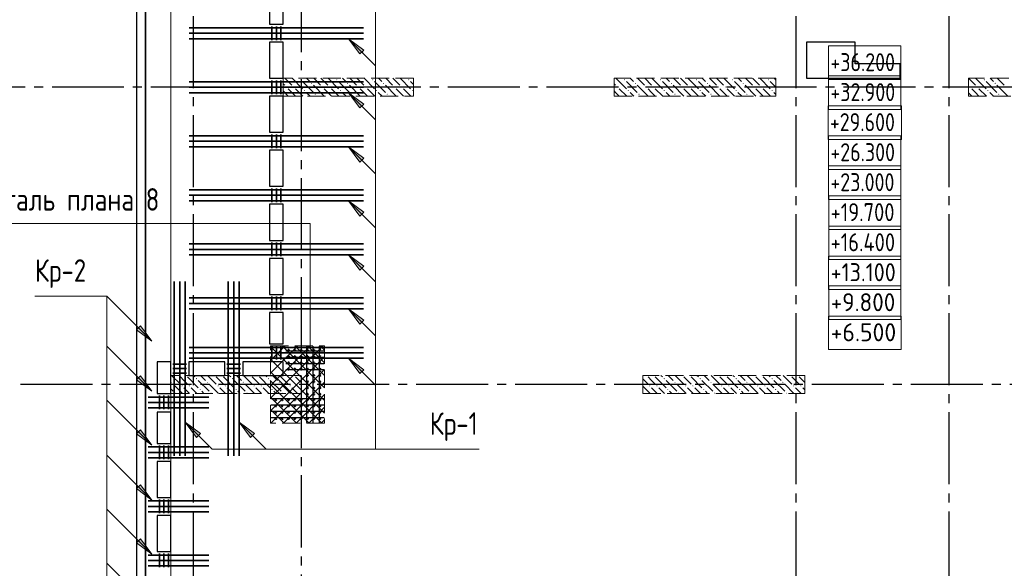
# Model space of a CAD drawing. Header units: millimetres. Extents: x 0 to 43617, y 0 to 59400.
# Tile 8 of 31: x 5995 to 16943, y 30388 to 36481. Entities that reach past the tile are written whole.
import ezdxf

# ---------------------------------------------------------------- set-up
doc = ezdxf.new("R2010")
doc.units = ezdxf.units.MM
doc.linetypes.add('______2', pattern=[270, 200, -70])
doc.linetypes.add('______5', pattern=[1100, 800, -100, 100, -100])
for name, color, linetype, lineweight in [('S1 Стержни арматуры фон', 7, 'Continuous', 25), ('Standard', 7, 'Continuous', 25), ('Вспомогательная арматура', 7, 'Continuous', 25), ('Высотные отметки', 7, 'Continuous', 25), ('ЖБ Пилон', 180, 'Continuous', 25), ('Оси', 40, '______5', 18), ('Позиционная метка номер позиции', 7, 'Continuous', 13), ('Поперечная арматура', 7, 'Continuous', 25), ('Поперечное армирование AW фон', 7, 'Continuous', 25), ('Примечания', 7, 'Continuous', 25)]:
    doc.layers.add(name, color=color, linetype=linetype, lineweight=lineweight)
doc.layers.add('ЖБ Перекрытие верхний уровень', color=7, linetype='Continuous', lineweight=25, true_color=0xe0e0ff)
doc.styles.add('GOST 2.304-81', font='txt')

msp = doc.modelspace()

# ---------------------------------------------------------------- hatches: boundary and pattern name
at = {"layer": 'ЖБ Пилон', "linetype": 'Continuous', "lineweight": 18, "transparency": 33554687}
for points in [[(9114, 35813), (9121, 35820), (9127, 35813), (9121, 35807)], [(9514, 35813), (9521, 35820), (9527, 35813), (9521, 35807)], [(9914, 35813), (9921, 35820), (9927, 35813), (9921, 35807)], [(10314, 35813), (10321, 35820), (10327, 35813), (10321, 35807)], [(12714, 35813), (12721, 35820), (12727, 35813), (12721, 35807)], [(13114, 35813), (13121, 35820), (13127, 35813), (13121, 35807)], [(13514, 35813), (13521, 35820), (13527, 35813), (13521, 35807)], [(13914, 35813), (13921, 35820), (13927, 35813), (13921, 35807)], [(14314, 35813), (14321, 35820), (14327, 35813), (14321, 35807)], [(16714, 35813), (16721, 35820), (16727, 35813), (16721, 35807)], [(8954, 35733), (8961, 35740), (8967, 35733), (8961, 35727)], [(9034, 35733), (9041, 35740), (9047, 35733), (9041, 35727)], [(9154, 35693), (9161, 35700), (9167, 35693), (9161, 35687)], [(9234, 35773), (9241, 35780), (9247, 35773), (9241, 35767)], [(9354, 35733), (9361, 35740), (9367, 35733), (9361, 35727)], [(9434, 35733), (9441, 35740), (9447, 35733), (9441, 35727)], [(9554, 35693), (9561, 35700), (9567, 35693), (9561, 35687)], [(9634, 35773), (9641, 35780), (9647, 35773), (9641, 35767)], [(9754, 35733), (9761, 35740), (9767, 35733), (9761, 35727)], [(9834, 35733), (9841, 35740), (9847, 35733), (9841, 35727)], [(9954, 35693), (9961, 35700), (9967, 35693), (9961, 35687)], [(10034, 35773), (10041, 35780), (10047, 35773), (10041, 35767)], [(10154, 35733), (10161, 35740), (10167, 35733), (10161, 35727)], [(10234, 35733), (10241, 35740), (10247, 35733), (10241, 35727)], [(10354, 35693), (10361, 35700), (10367, 35693), (10361, 35687)], [(12634, 35733), (12641, 35740), (12647, 35733), (12641, 35727)], [(12754, 35693), (12761, 35700), (12767, 35693), (12761, 35687)], [(12834, 35773), (12841, 35780), (12847, 35773), (12841, 35767)], [(12954, 35733), (12961, 35740), (12967, 35733), (12961, 35727)], [(13034, 35733), (13041, 35740), (13047, 35733), (13041, 35727)], [(13154, 35693), (13161, 35700), (13167, 35693), (13161, 35687)], [(13234, 35773), (13241, 35780), (13247, 35773), (13241, 35767)], [(13354, 35733), (13361, 35740), (13367, 35733), (13361, 35727)], [(13434, 35733), (13441, 35740), (13447, 35733), (13441, 35727)], [(13554, 35693), (13561, 35700), (13567, 35693), (13561, 35687)], [(13634, 35773), (13641, 35780), (13647, 35773), (13641, 35767)], [(13754, 35733), (13761, 35740), (13767, 35733), (13761, 35727)], [(13834, 35733), (13841, 35740), (13847, 35733), (13841, 35727)], [(13954, 35693), (13961, 35700), (13967, 35693), (13961, 35687)], [(14034, 35773), (14041, 35780), (14047, 35773), (14041, 35767)], [(14154, 35733), (14161, 35740), (14167, 35733), (14161, 35727)], [(14234, 35733), (14241, 35740), (14247, 35733), (14241, 35727)], [(14354, 35693), (14361, 35700), (14367, 35693), (14361, 35687)], [(16554, 35733), (16561, 35740), (16567, 35733), (16561, 35727)], [(16634, 35733), (16641, 35740), (16647, 35733), (16641, 35727)], [(16754, 35693), (16761, 35700), (16767, 35693), (16761, 35687)], [(16834, 35773), (16841, 35780), (16847, 35773), (16841, 35767)], [(9274, 35653), (9281, 35660), (9287, 35653), (9281, 35647)], [(9674, 35653), (9681, 35660), (9687, 35653), (9681, 35647)], [(10074, 35653), (10081, 35660), (10087, 35653), (10081, 35647)], [(12874, 35653), (12881, 35660), (12887, 35653), (12881, 35647)], [(13274, 35653), (13281, 35660), (13287, 35653), (13281, 35647)], [(13674, 35653), (13681, 35660), (13687, 35653), (13681, 35647)], [(14074, 35653), (14081, 35660), (14087, 35653), (14081, 35647)], [(16874, 35653), (16881, 35660), (16887, 35653), (16881, 35647)], [(7764, 32530), (7761, 32527), (7758, 32530)], [(7844, 32530), (7841, 32527), (7838, 32530)], [(8164, 32530), (8161, 32527), (8158, 32530)], [(8244, 32530), (8241, 32527), (8238, 32530)], [(8564, 32530), (8561, 32527), (8558, 32530)], [(8644, 32530), (8641, 32527), (8638, 32530)], [(8964, 32530), (8961, 32527), (8958, 32530)], [(9044, 32530), (9041, 32527), (9038, 32530)], [(12964, 32530), (12961, 32527), (12958, 32530)], [(13044, 32530), (13041, 32527), (13038, 32530)], [(13364, 32530), (13361, 32527), (13358, 32530)], [(13444, 32530), (13441, 32527), (13438, 32530)], [(13764, 32530), (13761, 32527), (13758, 32530)], [(13844, 32530), (13841, 32527), (13838, 32530)], [(14164, 32530), (14161, 32527), (14158, 32530)], [(14244, 32530), (14241, 32527), (14238, 32530)], [(14564, 32530), (14561, 32527), (14558, 32530)], [(14644, 32530), (14641, 32527), (14638, 32530)], [(7674, 32453), (7681, 32460), (7687, 32453), (7681, 32447)], [(7794, 32413), (7801, 32420), (7807, 32413), (7801, 32407)], [(7874, 32413), (7881, 32420), (7887, 32413), (7881, 32407)], [(7954, 32493), (7961, 32500), (7967, 32493), (7961, 32487)], [(8074, 32453), (8081, 32460), (8087, 32453), (8081, 32447)], [(8194, 32413), (8201, 32420), (8207, 32413), (8201, 32407)], [(8274, 32413), (8281, 32420), (8287, 32413), (8281, 32407)], [(8354, 32493), (8361, 32500), (8367, 32493), (8361, 32487)], [(8474, 32453), (8481, 32460), (8487, 32453), (8481, 32447)], [(8594, 32413), (8601, 32420), (8607, 32413), (8601, 32407)], [(8674, 32413), (8681, 32420), (8687, 32413), (8681, 32407)], [(8754, 32493), (8761, 32500), (8767, 32493), (8761, 32487)], [(8874, 32453), (8881, 32460), (8887, 32453), (8881, 32447)], [(8994, 32413), (9001, 32420), (9007, 32413), (9001, 32407)], [(9074, 32413), (9081, 32420), (9087, 32413), (9081, 32407)], [(12994, 32413), (13001, 32420), (13007, 32413), (13001, 32407)], [(13074, 32413), (13081, 32420), (13087, 32413), (13081, 32407)], [(13154, 32493), (13161, 32500), (13167, 32493), (13161, 32487)], [(13274, 32453), (13281, 32460), (13287, 32453), (13281, 32447)], [(13394, 32413), (13401, 32420), (13407, 32413), (13401, 32407)], [(13474, 32413), (13481, 32420), (13487, 32413), (13481, 32407)], [(13554, 32493), (13561, 32500), (13567, 32493), (13561, 32487)], [(13674, 32453), (13681, 32460), (13687, 32453), (13681, 32447)], [(13794, 32413), (13801, 32420), (13807, 32413), (13801, 32407)], [(13874, 32413), (13881, 32420), (13887, 32413), (13881, 32407)], [(13954, 32493), (13961, 32500), (13967, 32493), (13961, 32487)], [(14074, 32453), (14081, 32460), (14087, 32453), (14081, 32447)], [(14194, 32413), (14201, 32420), (14207, 32413), (14201, 32407)], [(14274, 32413), (14281, 32420), (14287, 32413), (14281, 32407)], [(14354, 32493), (14361, 32500), (14367, 32493), (14361, 32487)], [(14474, 32453), (14481, 32460), (14487, 32453), (14481, 32447)], [(14594, 32413), (14601, 32420), (14607, 32413), (14601, 32407)], [(14674, 32413), (14681, 32420), (14687, 32413), (14681, 32407)], [(7714, 32333), (7721, 32340), (7727, 32333), (7724, 32330), (7718, 32330)], [(7994, 32373), (8001, 32380), (8007, 32373), (8001, 32367)], [(8114, 32333), (8121, 32340), (8127, 32333), (8124, 32330), (8118, 32330)], [(8394, 32373), (8401, 32380), (8407, 32373), (8401, 32367)], [(8514, 32333), (8521, 32340), (8527, 32333), (8524, 32330), (8518, 32330)], [(8794, 32373), (8801, 32380), (8807, 32373), (8801, 32367)], [(8914, 32333), (8921, 32340), (8927, 32333), (8924, 32330), (8918, 32330)], [(12924, 32337), (12927, 32333), (12924, 32330), (12924, 32330)], [(13194, 32373), (13201, 32380), (13207, 32373), (13201, 32367)], [(13314, 32333), (13321, 32340), (13327, 32333), (13324, 32330), (13318, 32330)], [(13594, 32373), (13601, 32380), (13607, 32373), (13601, 32367)], [(13714, 32333), (13721, 32340), (13727, 32333), (13724, 32330), (13718, 32330)], [(13994, 32373), (14001, 32380), (14007, 32373), (14001, 32367)], [(14114, 32333), (14121, 32340), (14127, 32333), (14124, 32330), (14118, 32330)], [(14394, 32373), (14401, 32380), (14407, 32373), (14401, 32367)], [(14514, 32333), (14521, 32340), (14527, 32333), (14524, 32330), (14518, 32330)]]:
    msp.add_hatch(color=7, dxfattribs=at).paths.add_polyline_path(points, flags=16)
at = {"layer": 'Позиционная метка номер позиции', "linetype": 'Continuous', "lineweight": 13, "transparency": 33554687}
for points in [[(9778, 36100), (9651, 36270), (9820, 36143)], [(9778, 35500), (9651, 35670), (9820, 35543)], [(9778, 34900), (9651, 35070), (9820, 34943)], [(9778, 34300), (9651, 34470), (9820, 34343)], [(9778, 33700), (9651, 33870), (9820, 33743)], [(9778, 33100), (9651, 33270), (9820, 33143)], [(7337, 33080), (7464, 32910), (7294, 33037)], [(9778, 32550), (9651, 32720), (9820, 32593)], [(9778, 32550), (9651, 32720), (9820, 32593)], [(7337, 32525), (7464, 32355), (7294, 32482)], [(7961, 31840), (7834, 32010), (8004, 31883)], [(7961, 31840), (7834, 32010), (8004, 31883)], [(8561, 31840), (8434, 32010), (8604, 31883)], [(7337, 31925), (7464, 31755), (7294, 31882)], [(7337, 31315), (7464, 31145), (7294, 31272)], [(7337, 30715), (7464, 30545), (7294, 30672)]]:
    msp.add_hatch(color=7, dxfattribs=at).paths.add_polyline_path(points, flags=16)

# ---------------------------------------------------------------- linework, layer by layer
at = {"layer": 'S1 Стержни арматуры фон', "color": 7, "linetype": 'Continuous', "lineweight": 35, "transparency": 33554687}
for p, q in [((7880, 36390), (9818, 36390)), ((7880, 36390), (9818, 36390)), ((7880, 36330), (9818, 36330)), ((7880, 36330), (9818, 36330)), ((7880, 36270), (9818, 36270)), ((7880, 36270), (9818, 36270)), ((7880, 35790), (9818, 35790)), ((7880, 35790), (9818, 35790)), ((7880, 35730), (9818, 35730)), ((7880, 35730), (9818, 35730)), ((7880, 35670), (9818, 35670)), ((7880, 35670), (9818, 35670)), ((7880, 35190), (9818, 35190)), ((7880, 35190), (9818, 35190)), ((7880, 35130), (9818, 35130)), ((7880, 35130), (9818, 35130)), ((7880, 35070), (9818, 35070)), ((7880, 35070), (9818, 35070)), ((7880, 34590), (9818, 34590)), ((7880, 34590), (9818, 34590)), ((7880, 34530), (9818, 34530)), ((7880, 34530), (9818, 34530)), ((7880, 34470), (9818, 34470)), ((7880, 34470), (9818, 34470)), ((7880, 33990), (9818, 33990)), ((7880, 33990), (9818, 33990)), ((7880, 33930), (9818, 33930)), ((7880, 33930), (9818, 33930)), ((7880, 33870), (9818, 33870)), ((7880, 33870), (9818, 33870)), ((7714, 33574), (7714, 31636)), ((7714, 33574), (7714, 31636)), ((7774, 33574), (7774, 31636)), ((7774, 33574), (7774, 31636)), ((7834, 33574), (7834, 31636)), ((7834, 33574), (7834, 31636)), ((8314, 33574), (8314, 31636)), ((8314, 33574), (8314, 31636)), ((8374, 33574), (8374, 31636)), ((8374, 33574), (8374, 31636)), ((8434, 33574), (8434, 31636)), ((8434, 33574), (8434, 31636)), ((7880, 33390), (9818, 33390)), ((7880, 33390), (9818, 33390)), ((7880, 33330), (9818, 33330)), ((7880, 33330), (9818, 33330)), ((7880, 33270), (9818, 33270)), ((7880, 33270), (9818, 33270)), ((7880, 32840), (9818, 32840)), ((7880, 32840), (9818, 32840)), ((7880, 32780), (9818, 32780)), ((7880, 32780), (9818, 32780)), ((7880, 32720), (9818, 32720)), ((7880, 32720), (9818, 32720)), ((7424, 32290), (8096, 32290)), ((7424, 32230), (8096, 32230)), ((7424, 32170), (8096, 32170)), ((7424, 31735), (8096, 31735)), ((7424, 31675), (8096, 31675)), ((7424, 31615), (8096, 31615)), ((7424, 31135), (8096, 31135)), ((7424, 31075), (8096, 31075)), ((7424, 31015), (8096, 31015)), ((7424, 30535), (8096, 30535)), ((7424, 30475), (8096, 30475)), ((7424, 30415), (8096, 30415))]:
    msp.add_line(p, q, dxfattribs=at)
at = {"layer": 'Standard', "color": 7, "linetype": 'Continuous', "lineweight": 25, "transparency": 33554687}
for p, q in [((7394, 28680), (7394, 57220)), ((8774, 36830), (8774, 36430)), ((8924, 36430), (8924, 36830)), ((8774, 36430), (8924, 36430)), ((8774, 36230), (8774, 35830)), ((8924, 36230), (8774, 36230)), ((8924, 35830), (8924, 36230)), ((14744, 36230), (14744, 35830)), ((15284, 36230), (14744, 36230)), ((15284, 35990), (15284, 36230)), ((15784, 35990), (15284, 35990)), ((15784, 35830), (15784, 35990)), ((8774, 35830), (8924, 35830)), ((14744, 35830), (15784, 35830)), ((8774, 35630), (8774, 35230)), ((8924, 35630), (8774, 35630)), ((8924, 35230), (8924, 35630)), ((8774, 35230), (8924, 35230)), ((8774, 35030), (8774, 34630)), ((8924, 35030), (8774, 35030)), ((8924, 34630), (8924, 35030)), ((8774, 34630), (8924, 34630)), ((8774, 34430), (8774, 34030)), ((8924, 34430), (8774, 34430)), ((8924, 34030), (8924, 34430)), ((8774, 34030), (8924, 34030)), ((8774, 33830), (8774, 33430)), ((8924, 33830), (8774, 33830)), ((8924, 33430), (8924, 33830)), ((8774, 33430), (8924, 33430)), ((8774, 33230), (8774, 32880)), ((8924, 33230), (8774, 33230)), ((8924, 32880), (8924, 33230)), ((8774, 32880), (8924, 32880)), ((7524, 32680), (7524, 32330)), ((7674, 32680), (7524, 32680)), ((7674, 32330), (7674, 32680)), ((7874, 32680), (7874, 32530)), ((8274, 32680), (7874, 32680)), ((8274, 32530), (8274, 32680)), ((8474, 32680), (8474, 32530)), ((8924, 32680), (8474, 32680)), ((8924, 32530), (8924, 32680)), ((7874, 32530), (8274, 32530)), ((8474, 32530), (8924, 32530)), ((7524, 32330), (7674, 32330)), ((7524, 32120), (7524, 31775)), ((7674, 32120), (7524, 32120)), ((7674, 31775), (7674, 32120)), ((7524, 31775), (7674, 31775)), ((7524, 31575), (7524, 31175)), ((7674, 31575), (7524, 31575)), ((7674, 31175), (7674, 31575)), ((7524, 31175), (7674, 31175)), ((7524, 30975), (7524, 30575)), ((7674, 30975), (7524, 30975)), ((7674, 30575), (7674, 30975)), ((7524, 30575), (7674, 30575))]:
    msp.add_line(p, q, dxfattribs=at)
at = {"layer": 'Standard', "color": 254, "linetype": 'Continuous', "lineweight": 25, "true_color": 0xc4c4ff, "transparency": 33554687}
msp.add_lwpolyline([(7294, 10000), (33174, 10000), (33174, 57320), (7294, 57320), (7294, 10000)], dxfattribs=at)
at = {"layer": 'Standard', "color": 7, "linetype": 'Continuous', "lineweight": 25, "transparency": 33554687}
msp.add_lwpolyline([(7394, 10100), (33074, 10100), (33074, 57220), (7394, 57220), (7394, 10100)], dxfattribs=at)
at = {"layer": 'Standard', "color": 7, "linetype": 'Continuous', "lineweight": 13, "transparency": 33554687}
msp.add_lwpolyline([(7674, 10380), (33074, 10380), (33074, 57220), (7674, 57220), (7674, 10380)], dxfattribs=at)
at = {"layer": 'Вспомогательная арматура', "color": 7, "linetype": 'Continuous', "lineweight": 25, "transparency": 33554687}
for p, q in [((9184, 32855), (9184, 32005)), ((9254, 32855), (9254, 32005)), ((9324, 32855), (9324, 32005)), ((9379, 32800), (8954, 32800)), ((9379, 32730), (8954, 32730)), ((9379, 32660), (8954, 32660)), ((9379, 32590), (8954, 32590)), ((9379, 32270), (8789, 32270)), ((9379, 32200), (8789, 32200)), ((9379, 32130), (8789, 32130)), ((9379, 32060), (8789, 32060))]:
    msp.add_line(p, q, dxfattribs=at)
at = {"layer": 'Высотные отметки', "color": 7, "linetype": 'Continuous', "lineweight": 18, "transparency": 33554687}
for points in [[(14989, 35816), (15793, 35816), (15793, 36189), (14989, 36189), (14989, 35816)], [(14989, 35483), (15793, 35483), (15793, 35856), (14989, 35856), (14989, 35483)], [(14983, 35149), (15799, 35149), (15799, 35523), (14983, 35523), (14983, 35149)], [(14989, 34816), (15793, 34816), (15793, 35189), (14989, 35189), (14989, 34816)], [(14989, 34483), (15793, 34483), (15793, 34856), (14989, 34856), (14989, 34483)], [(14991, 34149), (15791, 34149), (15791, 34523), (14991, 34523), (14991, 34149)], [(14991, 33816), (15791, 33816), (15791, 34189), (14991, 34189), (14991, 33816)], [(14989, 33483), (15792, 33483), (15792, 33856), (14989, 33856), (14989, 33483)], [(14990, 33149), (15792, 33149), (15792, 33523), (14990, 33523), (14990, 33149)], [(14988, 32816), (15794, 32816), (15794, 33189), (14988, 33189), (14988, 32816)]]:
    msp.add_lwpolyline(points, dxfattribs=at)
at = {"layer": 'ЖБ Перекрытие верхний уровень', "color": 7, "linetype": 'Continuous', "lineweight": 18, "transparency": 33554687}
for p, q in [((7394, 57220), (7394, 28680)), ((8774, 36430), (8774, 36830)), ((8924, 36830), (8924, 36430)), ((8924, 36430), (8774, 36430)), ((8774, 35830), (8774, 36230)), ((8774, 36230), (8924, 36230)), ((8924, 36230), (8924, 35830)), ((15284, 36230), (14744, 36230)), ((14744, 36230), (14744, 35830)), ((15284, 35990), (15284, 36230)), ((15784, 35990), (15284, 35990)), ((15784, 35830), (15784, 35990)), ((8924, 35830), (8774, 35830)), ((14744, 35830), (15284, 35830)), ((15284, 35830), (15784, 35830)), ((8774, 35230), (8774, 35630)), ((8774, 35630), (8924, 35630)), ((8924, 35630), (8924, 35230)), ((8924, 35230), (8774, 35230)), ((8774, 34630), (8774, 35030)), ((8774, 35030), (8924, 35030)), ((8924, 35030), (8924, 34630)), ((8924, 34630), (8774, 34630)), ((8774, 34030), (8774, 34430)), ((8774, 34430), (8924, 34430)), ((8924, 34430), (8924, 34030)), ((8924, 34030), (8774, 34030)), ((8774, 33830), (8924, 33830)), ((8774, 33430), (8774, 33830)), ((8924, 33830), (8924, 33430)), ((8924, 33430), (8774, 33430)), ((8774, 32880), (8774, 33230)), ((8774, 33230), (8924, 33230)), ((8924, 33230), (8924, 32880)), ((8924, 32880), (8774, 32880)), ((7524, 32330), (7524, 32680)), ((7524, 32680), (7674, 32680)), ((7674, 32680), (7674, 32330)), ((7874, 32530), (7874, 32680)), ((7874, 32680), (8274, 32680)), ((8274, 32680), (8274, 32530)), ((8474, 32530), (8474, 32680)), ((8474, 32680), (8924, 32680)), ((8924, 32680), (8924, 32530)), ((8274, 32530), (7874, 32530)), ((8924, 32530), (8474, 32530)), ((7674, 32330), (7524, 32330)), ((7524, 31775), (7524, 32120)), ((7524, 32120), (7674, 32120)), ((7674, 32120), (7674, 31775)), ((7674, 31775), (7524, 31775)), ((7524, 31175), (7524, 31575)), ((7524, 31575), (7674, 31575)), ((7674, 31575), (7674, 31175)), ((7674, 31175), (7524, 31175)), ((7524, 30975), (7674, 30975)), ((7524, 30575), (7524, 30975)), ((7674, 30975), (7674, 30575)), ((7674, 30575), (7524, 30575))]:
    msp.add_line(p, q, dxfattribs=at)
at = {"layer": 'ЖБ Пилон', "color": 253, "linetype": '______2', "lineweight": 13, "true_color": 0xa0a0a0, "transparency": 33554687}
for p, q in [((10374, 35830), (8924, 35830)), ((8924, 35830), (8924, 35630)), ((10374, 35630), (10374, 35830)), ((14404, 35830), (12604, 35830)), ((12604, 35830), (12604, 35630)), ((14404, 35630), (14404, 35830)), ((18344, 35830), (16544, 35830)), ((16544, 35830), (16544, 35630)), ((8924, 35630), (10374, 35630)), ((12604, 35630), (14404, 35630)), ((16544, 35630), (18344, 35630)), ((9124, 32530), (7674, 32530)), ((7674, 32530), (7674, 32330)), ((9124, 32330), (9124, 32530)), ((14724, 32530), (12924, 32530)), ((12924, 32530), (12924, 32330)), ((14724, 32330), (14724, 32530)), ((7674, 32330), (9124, 32330)), ((12924, 32330), (14724, 32330))]:
    msp.add_line(p, q, dxfattribs=at)
at = {"layer": 'ЖБ Пилон', "color": 9, "linetype": 'Continuous', "lineweight": 18, "true_color": 0xc7c7c7, "transparency": 33554687}
for p, q in [((8944, 35830), (9021, 35753)), ((9024, 35830), (9141, 35713)), ((9221, 35793), (9184, 35830)), ((9264, 35830), (9341, 35753)), ((9344, 35830), (9421, 35753)), ((9424, 35830), (9541, 35713)), ((9621, 35793), (9584, 35830)), ((9664, 35830), (9741, 35753)), ((9744, 35830), (9821, 35753)), ((9824, 35830), (9941, 35713)), ((10021, 35793), (9984, 35830)), ((10064, 35830), (10141, 35753)), ((10144, 35830), (10221, 35753)), ((10224, 35830), (10341, 35713)), ((12624, 35830), (12741, 35713)), ((12821, 35793), (12784, 35830)), ((12864, 35830), (12941, 35753)), ((12944, 35830), (13021, 35753)), ((13024, 35830), (13141, 35713)), ((13221, 35793), (13184, 35830)), ((13264, 35830), (13341, 35753)), ((13344, 35830), (13421, 35753)), ((13424, 35830), (13541, 35713)), ((13621, 35793), (13584, 35830)), ((13664, 35830), (13741, 35753)), ((13744, 35830), (13821, 35753)), ((13824, 35830), (13941, 35713)), ((14021, 35793), (13984, 35830)), ((14064, 35830), (14141, 35753)), ((14144, 35830), (14221, 35753)), ((14224, 35830), (14341, 35713)), ((14404, 35810), (14384, 35830)), ((16544, 35830), (16621, 35753)), ((16624, 35830), (16741, 35713)), ((16821, 35793), (16784, 35830)), ((16864, 35830), (16941, 35753)), ((8924, 35770), (8941, 35753)), ((8924, 35690), (8981, 35633)), ((9021, 35673), (8981, 35713)), ((9061, 35713), (9144, 35630)), ((9141, 35793), (9261, 35673)), ((9261, 35753), (9381, 35633)), ((9421, 35673), (9381, 35713)), ((9461, 35713), (9544, 35630)), ((9541, 35793), (9661, 35673)), ((9661, 35753), (9781, 35633)), ((9821, 35673), (9781, 35713)), ((9861, 35713), (9944, 35630)), ((9941, 35793), (10061, 35673)), ((10061, 35753), (10181, 35633)), ((10221, 35673), (10181, 35713)), ((10261, 35713), (10344, 35630)), ((10341, 35793), (10374, 35760)), ((12604, 35770), (12621, 35753)), ((12621, 35673), (12604, 35690)), ((12661, 35713), (12744, 35630)), ((12741, 35793), (12861, 35673)), ((12861, 35753), (12981, 35633)), ((13021, 35673), (12981, 35713)), ((13061, 35713), (13144, 35630)), ((13141, 35793), (13261, 35673)), ((13261, 35753), (13381, 35633)), ((13421, 35673), (13381, 35713)), ((13461, 35713), (13544, 35630)), ((13541, 35793), (13661, 35673)), ((13661, 35753), (13781, 35633)), ((13821, 35673), (13781, 35713)), ((13861, 35713), (13944, 35630)), ((13941, 35793), (14061, 35673)), ((14061, 35753), (14181, 35633)), ((14221, 35673), (14181, 35713)), ((14261, 35713), (14344, 35630)), ((14341, 35793), (14404, 35730)), ((16621, 35673), (16581, 35713)), ((16661, 35713), (16744, 35630)), ((16741, 35793), (16861, 35673)), ((16861, 35753), (16981, 35633)), ((9061, 35633), (9021, 35673)), ((9181, 35673), (9224, 35630)), ((9304, 35630), (9301, 35633)), ((9461, 35633), (9421, 35673)), ((9581, 35673), (9624, 35630)), ((9704, 35630), (9701, 35633)), ((9861, 35633), (9821, 35673)), ((9981, 35673), (10024, 35630)), ((10104, 35630), (10101, 35633)), ((10261, 35633), (10221, 35673)), ((12661, 35633), (12621, 35673)), ((12781, 35673), (12824, 35630)), ((12904, 35630), (12901, 35633)), ((13061, 35633), (13021, 35673)), ((13181, 35673), (13224, 35630)), ((13304, 35630), (13301, 35633)), ((13461, 35633), (13421, 35673)), ((13581, 35673), (13624, 35630)), ((13704, 35630), (13701, 35633)), ((13861, 35633), (13821, 35673)), ((13981, 35673), (14024, 35630)), ((14104, 35630), (14101, 35633)), ((14261, 35633), (14221, 35673)), ((14381, 35673), (14404, 35650)), ((16544, 35670), (16581, 35633)), ((16661, 35633), (16621, 35673)), ((16781, 35673), (16824, 35630)), ((16904, 35630), (16901, 35633)), ((7684, 32530), (7781, 32433)), ((7924, 32530), (7941, 32513)), ((8004, 32530), (8061, 32473)), ((8084, 32530), (8181, 32433)), ((8324, 32530), (8341, 32513)), ((8404, 32530), (8461, 32473)), ((8484, 32530), (8581, 32433)), ((8724, 32530), (8741, 32513)), ((8804, 32530), (8861, 32473)), ((8884, 32530), (8981, 32433)), ((13124, 32530), (13141, 32513)), ((13204, 32530), (13261, 32473)), ((13284, 32530), (13381, 32433)), ((13524, 32530), (13541, 32513)), ((13604, 32530), (13661, 32473)), ((13684, 32530), (13781, 32433)), ((13924, 32530), (13941, 32513)), ((14004, 32530), (14061, 32473)), ((14084, 32530), (14181, 32433)), ((14324, 32530), (14341, 32513)), ((14404, 32530), (14461, 32473)), ((14484, 32530), (14581, 32433)), ((7804, 32330), (7701, 32433)), ((7821, 32473), (7781, 32513)), ((7861, 32433), (7821, 32473)), ((7861, 32513), (7981, 32393)), ((7981, 32473), (8101, 32353)), ((8204, 32330), (8101, 32433)), ((8221, 32473), (8181, 32513)), ((8261, 32433), (8221, 32473)), ((8261, 32513), (8381, 32393)), ((8381, 32473), (8501, 32353)), ((8604, 32330), (8501, 32433)), ((8621, 32473), (8581, 32513)), ((8661, 32433), (8621, 32473)), ((8661, 32513), (8781, 32393)), ((8781, 32473), (8901, 32353)), ((9004, 32330), (8901, 32433)), ((9021, 32473), (8981, 32513)), ((9061, 32433), (9021, 32473)), ((9061, 32513), (9124, 32450)), ((12924, 32490), (12981, 32433)), ((13004, 32330), (12924, 32410)), ((13021, 32473), (12981, 32513)), ((13061, 32433), (13021, 32473)), ((13061, 32513), (13181, 32393)), ((13181, 32473), (13301, 32353)), ((13404, 32330), (13301, 32433)), ((13421, 32473), (13381, 32513)), ((13461, 32433), (13421, 32473)), ((13461, 32513), (13581, 32393)), ((13581, 32473), (13701, 32353)), ((13804, 32330), (13701, 32433)), ((13821, 32473), (13781, 32513)), ((13861, 32433), (13821, 32473)), ((13861, 32513), (13981, 32393)), ((13981, 32473), (14101, 32353)), ((14204, 32330), (14101, 32433)), ((14221, 32473), (14181, 32513)), ((14261, 32433), (14221, 32473)), ((14261, 32513), (14381, 32393)), ((14381, 32473), (14501, 32353)), ((14604, 32330), (14501, 32433)), ((14621, 32473), (14581, 32513)), ((14661, 32433), (14621, 32473)), ((14661, 32513), (14724, 32450)), ((7674, 32380), (7701, 32353)), ((7821, 32393), (7884, 32330)), ((7901, 32393), (7964, 32330)), ((8044, 32330), (8021, 32353)), ((8221, 32393), (8284, 32330)), ((8301, 32393), (8364, 32330)), ((8444, 32330), (8421, 32353)), ((8621, 32393), (8684, 32330)), ((8701, 32393), (8764, 32330)), ((8844, 32330), (8821, 32353)), ((9021, 32393), (9084, 32330)), ((9101, 32393), (9124, 32370)), ((13021, 32393), (13084, 32330)), ((13101, 32393), (13164, 32330)), ((13244, 32330), (13221, 32353)), ((13421, 32393), (13484, 32330)), ((13501, 32393), (13564, 32330)), ((13644, 32330), (13621, 32353)), ((13821, 32393), (13884, 32330)), ((13901, 32393), (13964, 32330)), ((14044, 32330), (14021, 32353)), ((14221, 32393), (14284, 32330)), ((14301, 32393), (14364, 32330)), ((14444, 32330), (14421, 32353)), ((14621, 32393), (14684, 32330)), ((14701, 32393), (14724, 32370))]:
    msp.add_line(p, q, dxfattribs=at)
at = {"layer": 'Оси', "color": 8, "linetype": '______5', "lineweight": -3, "transparency": 33554687}
for p, q in [((9124, 57820), (9124, 7100)), ((7924, 57420), (7924, 7100)), ((14624, 57420), (14624, 7100)), ((16324, 57420), (16324, 7100)), ((22554, 35730), (4600, 35730)), ((23304, 32430), (4600, 32430))]:
    msp.add_line(p, q, dxfattribs=at)
at = {"layer": 'Позиционная метка номер позиции', "color": 7, "linetype": 'Continuous', "lineweight": 13, "transparency": 33554687}
for p, q in [((9651, 36270), (9951, 35970)), ((9651, 36270), (9651, 36270)), ((9651, 36270), (9651, 36270)), ((9651, 36270), (9651, 36270)), ((9651, 36270), (9820, 36143)), ((9778, 36100), (9651, 36270)), ((9820, 36143), (9778, 36100)), ((9799, 36122), (9810, 36111)), ((9651, 35670), (9951, 35370)), ((9651, 35670), (9651, 35670)), ((9651, 35670), (9651, 35670)), ((9651, 35670), (9651, 35670)), ((9651, 35670), (9820, 35543)), ((9778, 35500), (9651, 35670)), ((9820, 35543), (9778, 35500)), ((9799, 35522), (9810, 35511)), ((9651, 35070), (9951, 34770)), ((9651, 35070), (9651, 35070)), ((9651, 35070), (9651, 35070)), ((9651, 35070), (9651, 35070)), ((9651, 35070), (9820, 34943)), ((9778, 34900), (9651, 35070)), ((9820, 34943), (9778, 34900)), ((9799, 34922), (9810, 34911)), ((9651, 34470), (9951, 34170)), ((9651, 34470), (9651, 34470)), ((9651, 34470), (9651, 34470)), ((9651, 34470), (9651, 34470)), ((9651, 34470), (9820, 34343)), ((9778, 34300), (9651, 34470)), ((9820, 34343), (9778, 34300)), ((9799, 34322), (9810, 34311)), ((9651, 33870), (9951, 33570)), ((9651, 33870), (9651, 33870)), ((9651, 33870), (9651, 33870)), ((9651, 33870), (9651, 33870)), ((9651, 33870), (9820, 33743)), ((9778, 33700), (9651, 33870)), ((9820, 33743), (9778, 33700)), ((9799, 33722), (9810, 33711)), ((9651, 33270), (9951, 32970)), ((9651, 33270), (9651, 33270)), ((9651, 33270), (9651, 33270)), ((9651, 33270), (9651, 33270)), ((9651, 33270), (9820, 33143)), ((9778, 33100), (9651, 33270)), ((7294, 33037), (7337, 33080)), ((7316, 33059), (7305, 33069)), ((7337, 33080), (7464, 32910)), ((9820, 33143), (9778, 33100)), ((9799, 33122), (9810, 33111)), ((7464, 32910), (7294, 33037)), ((7464, 32355), (6964, 32855)), ((7464, 32910), (7464, 32910)), ((7464, 32910), (7464, 32910)), ((7464, 32910), (7464, 32910)), ((9651, 32720), (9651, 32720)), ((9651, 32720), (9651, 32720)), ((9651, 32720), (9651, 32720)), ((9651, 32720), (9820, 32593)), ((9778, 32550), (9651, 32720)), ((9651, 32720), (9951, 32420)), ((9651, 32720), (9651, 32720)), ((9651, 32720), (9651, 32720)), ((9651, 32720), (9651, 32720)), ((9651, 32720), (9820, 32593)), ((9778, 32550), (9651, 32720)), ((7294, 32482), (7337, 32525)), ((7337, 32525), (7464, 32355)), ((9820, 32593), (9778, 32550)), ((9820, 32593), (9778, 32550)), ((9799, 32572), (9810, 32561)), ((9799, 32572), (9810, 32561)), ((7464, 32355), (7294, 32482)), ((7316, 32504), (7305, 32514)), ((7464, 32355), (7464, 32355)), ((7464, 32355), (7464, 32355)), ((7464, 32355), (7464, 32355)), ((7464, 31755), (6964, 32255)), ((7834, 32010), (7834, 32010)), ((7834, 32010), (7834, 32010)), ((7834, 32010), (7834, 32010)), ((7834, 32010), (8004, 31883)), ((7961, 31840), (7834, 32010)), ((7834, 32010), (8134, 31710)), ((7834, 32010), (7834, 32010)), ((7834, 32010), (7834, 32010)), ((7834, 32010), (7834, 32010)), ((7834, 32010), (8004, 31883)), ((7961, 31840), (7834, 32010)), ((8434, 32010), (8734, 31710)), ((8434, 32010), (8434, 32010)), ((8434, 32010), (8434, 32010)), ((8434, 32010), (8434, 32010)), ((8434, 32010), (8604, 31883)), ((8561, 31840), (8434, 32010)), ((7294, 31882), (7337, 31925)), ((7464, 31755), (7294, 31882)), ((7316, 31904), (7305, 31914)), ((7337, 31925), (7464, 31755)), ((8004, 31883), (7961, 31840)), ((8004, 31883), (7961, 31840)), ((7982, 31862), (7993, 31851)), ((7982, 31862), (7993, 31851)), ((8604, 31883), (8561, 31840)), ((8582, 31862), (8593, 31851)), ((7464, 31755), (7464, 31755)), ((7464, 31755), (7464, 31755)), ((7464, 31755), (7464, 31755)), ((7464, 31145), (6964, 31645)), ((7294, 31272), (7337, 31315)), ((7337, 31315), (7464, 31145)), ((7464, 31145), (7294, 31272)), ((7316, 31294), (7305, 31304)), ((7464, 31145), (7464, 31145)), ((7464, 31145), (7464, 31145)), ((7464, 31145), (7464, 31145)), ((7464, 30545), (6964, 31045)), ((7294, 30672), (7337, 30715)), ((7464, 30545), (7294, 30672)), ((7316, 30694), (7305, 30704)), ((7337, 30715), (7464, 30545)), ((7464, 30545), (7464, 30545)), ((7464, 30545), (7464, 30545)), ((7464, 30545), (7464, 30545)), ((7464, 29945), (6964, 30445))]:
    msp.add_line(p, q, dxfattribs=at)
for points in [[(7834, 39392), (8134, 39692), (9951, 39692), (9951, 31710), (11104, 31710)], [(9651, 38620), (9951, 38320), (9951, 31710), (11104, 31710)], [(7464, 32910), (6964, 33410), (6164, 33410)], [(7464, 29390), (6964, 29890), (6964, 33410), (6164, 33410)], [(9651, 32720), (9951, 32420), (9951, 31710), (11104, 31710)], [(7834, 32010), (8134, 31710), (11104, 31710)]]:
    msp.add_lwpolyline(points, dxfattribs=at)
at = {"layer": 'Поперечная арматура', "color": 7, "linetype": 'Continuous', "lineweight": 50, "transparency": 33554687}
for centre in [(8984, 32810), (8984, 32740), (9054, 32810), (9054, 32740), (9124, 32810), (9124, 32740), (9194, 32810), (9194, 32740), (9264, 32810), (9264, 32740), (9334, 32810), (9334, 32740), (8984, 32670), (9054, 32670), (9124, 32670), (9194, 32670), (9264, 32670), (9334, 32670), (8984, 32600), (9054, 32600), (9124, 32600), (9194, 32600), (9194, 32530), (9264, 32600), (9264, 32530), (9334, 32600), (9334, 32530), (9194, 32460), (9264, 32460), (9334, 32460), (9194, 32390), (9194, 32320), (9264, 32390), (9264, 32320), (9334, 32390), (9334, 32320), (8844, 32260), (8844, 32190), (8914, 32260), (8914, 32190), (8984, 32260), (8984, 32190), (9054, 32260), (9054, 32190), (9124, 32260), (9124, 32190), (9194, 32260), (9194, 32190), (9264, 32260), (9264, 32190), (9334, 32260), (9334, 32190), (8844, 32120), (8914, 32120), (8984, 32120), (9054, 32120), (9124, 32120), (9194, 32120), (9264, 32120), (9334, 32120), (8844, 32050), (8914, 32050), (8984, 32050), (9054, 32050), (9124, 32050), (9194, 32050), (9264, 32050), (9334, 32050)]:
    msp.add_circle(centre, 5, dxfattribs=at)
at = {"layer": 'Поперечное армирование AW фон', "color": 7, "linetype": 'Continuous', "lineweight": 35, "transparency": 33554687}
for p, q in [((8799, 36405), (8799, 36255)), ((8849, 36405), (8849, 36255)), ((8899, 36405), (8899, 36255)), ((8799, 35805), (8799, 35655)), ((8849, 35805), (8849, 35655)), ((8899, 35805), (8899, 35655)), ((8799, 35205), (8799, 35055)), ((8849, 35205), (8849, 35055)), ((8899, 35205), (8899, 35055)), ((8799, 34605), (8799, 34455)), ((8849, 34605), (8849, 34455)), ((8899, 34605), (8899, 34455)), ((8799, 34005), (8799, 33855)), ((8849, 34005), (8849, 33855)), ((8899, 34005), (8899, 33855)), ((8799, 33405), (8799, 33255)), ((8849, 33405), (8849, 33255)), ((8899, 33405), (8899, 33255)), ((8799, 32855), (8799, 32705)), ((8849, 32855), (8849, 32705)), ((8899, 32855), (8899, 32705)), ((7699, 32655), (7849, 32655)), ((8299, 32655), (8449, 32655)), ((7699, 32605), (7849, 32605)), ((7699, 32555), (7849, 32555)), ((8299, 32605), (8449, 32605)), ((8299, 32555), (8449, 32555)), ((7549, 32155), (7549, 32305)), ((7599, 32155), (7599, 32305)), ((7649, 32155), (7649, 32305)), ((7549, 31600), (7549, 31750)), ((7599, 31600), (7599, 31750)), ((7649, 31600), (7649, 31750)), ((7549, 31000), (7549, 31150)), ((7599, 31000), (7599, 31150)), ((7649, 31000), (7649, 31150)), ((7549, 30400), (7549, 30550)), ((7599, 30400), (7599, 30550)), ((7649, 30400), (7649, 30550))]:
    msp.add_line(p, q, dxfattribs=at)
at = {"layer": 'Примечания', "color": 252, "linetype": 'Continuous', "lineweight": 13, "true_color": 0x8f8f8f, "transparency": 33554687}
for p, q in [((8784, 32836), (8808, 32860)), ((8784, 32696), (8948, 32860)), ((8784, 32850), (9001, 32633)), ((8861, 32633), (9088, 32860)), ((8914, 32860), (9141, 32633)), ((9001, 32633), (9228, 32860)), ((9054, 32860), (9281, 32633)), ((9141, 32633), (9368, 32860)), ((9194, 32860), (9384, 32670)), ((9334, 32860), (9384, 32810)), ((9281, 32633), (9384, 32736)), ((8784, 32710), (8861, 32633)), ((8784, 32556), (8861, 32633)), ((8784, 32416), (9001, 32633)), ((8784, 32276), (9141, 32633)), ((8784, 32136), (9281, 32633)), ((8861, 32633), (9384, 32110)), ((9001, 32633), (9384, 32250)), ((9141, 32633), (9384, 32390)), ((9281, 32633), (9384, 32530)), ((8784, 32570), (9354, 32000)), ((8788, 32000), (9384, 32596)), ((8784, 32430), (9214, 32000)), ((8928, 32000), (9384, 32456)), ((9068, 32000), (9384, 32316)), ((8784, 32290), (9074, 32000)), ((8784, 32150), (8934, 32000)), ((9208, 32000), (9384, 32176)), ((8784, 32010), (8794, 32000)), ((9348, 32000), (9384, 32036))]:
    msp.add_line(p, q, dxfattribs=at)
at = {"layer": 'Примечания', "color": 7, "linetype": '______2', "lineweight": 13, "transparency": 33554687}
for p, q in [((8784, 32000), (8784, 32860)), ((8784, 32860), (9384, 32860)), ((9384, 32860), (9384, 32000)), ((9384, 32000), (8784, 32000))]:
    msp.add_line(p, q, dxfattribs=at)
at = {"layer": 'Примечания', "color": 7, "linetype": 'Continuous', "lineweight": 13, "transparency": 33554687}
msp.add_lwpolyline([(5499, 34217), (9223, 34217), (9223, 32860)], dxfattribs=at)

# ---------------------------------------------------------------- texts
at = {"layer": 'Standard', "color": 7, "linetype": 'Continuous', "lineweight": 25, "transparency": 33554687, "char_height": 250, "attachment_point": 7, "style": 'GOST 2.304-81'}
for s, insert, width in [('Кр-2', (6164, 33502), 728.95), ('Кр-1', (10554, 31802), 675.67)]:
    msp.add_mtext(s, dxfattribs=dict(at, insert=insert, width=width))
at = {"layer": 'Высотные отметки', "color": 7, "linetype": 'Continuous', "lineweight": 18, "transparency": 33554687, "char_height": 200, "attachment_point": 7, "style": 'GOST 2.304-81'}
for s, insert, width in [('+36.200', (15009, 35909), 867.21), ('+32.900', (15009, 35576), 867.21), ('+29.600', (15003, 35243), 881.38), ('+26.300', (15009, 34909), 867.21), ('+23.000', (15009, 34576), 867.21), ('\\W1.03;+19.700', (15011, 34243), 864.69), ('\\W1.03;+16.400', (15011, 33909), 864.69), ('\\W1.11;+13.100', (15011, 33576), 868.86), ('\\W1.16;+9.800', (15013, 33243), 876.17), ('\\W1.19;+6.500', (15012, 32909), 880.17)]:
    msp.add_mtext(s, dxfattribs=dict(at, insert=insert, width=width))
at = {"layer": 'Примечания', "color": 7, "linetype": 'Continuous', "lineweight": 25, "transparency": 33554687, "insert": (5499, 34308), "char_height": 250, "width": 2150.15, "attachment_point": 7, "style": 'GOST 2.304-81'}
msp.add_mtext('Деталь\\~плана\\~8', dxfattribs=at)

doc.saveas('drawing.dxf')
